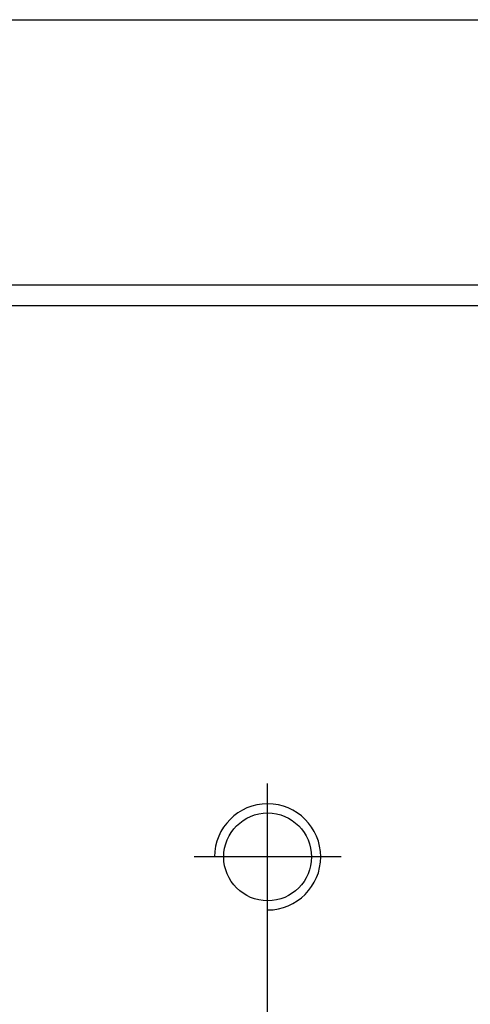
# Model space of a CAD drawing. Header units: millimetres. Extents: x 2891 to 6329, y -1599 to 860.
# Tile 5 of 256: x 3703 to 3714, y -1572 to -1548. Entities that reach past the tile are written whole.
import ezdxf

# ---------------------------------------------------------------- set-up
doc = ezdxf.new("R2010")
doc.units = ezdxf.units.MM
doc.layers.get('0').update_dxf_attribs({"linetype": 'CONTINUOUS'})

msp = doc.modelspace()

# ---------------------------------------------------------------- linework, layer by layer
at = {"linetype": 'Continuous'}
for p, q in [((3642.796, -1547.669), (3740.89, -1547.669)), ((3902.465, -1554.169), (3639.29, -1554.169))]:
    msp.add_line(p, q, dxfattribs=at)
msp.add_line((3551.29, -1554.669), (4593.29, -1554.669))
at = {"ltscale": 0.2}
for p, q in [((3709.29, -1569.969), (3709.29, -1566.369)), ((3709.29, -1593.582), (3709.29, -1567.832)), ((3711.09, -1568.169), (3707.49, -1568.169))]:
    msp.add_line(p, q, dxfattribs=at)
at = {"linetype": 'Continuous'}
msp.add_circle((3709.29, -1568.169), 1.075, dxfattribs=at)
msp.add_arc((3709.29, -1568.169), 1.3, 270, 180)

doc.saveas('drawing.dxf')
